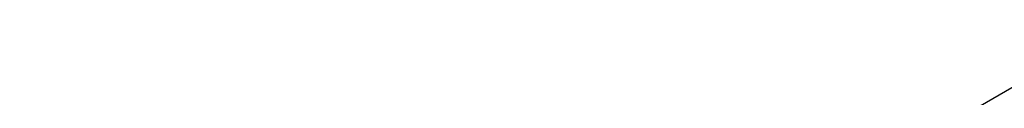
# Model space of a CAD drawing. Header units: inches. Extents: x 0.3 to 33.8, y 0.2 to 21.7.
# Tile 169 of 192: x 30.18865 to 30.2764, y 18.89273 to 18.89863. Entities that reach past the tile are written whole.
import ezdxf

# ---------------------------------------------------------------- set-up
doc = ezdxf.new("R2010")
doc.units = ezdxf.units.IN
doc.header["$MEASUREMENT"] = 0

msp = doc.modelspace()

# ---------------------------------------------------------------- linework, layer by layer
at = {"color": 7, "linetype": 'Continuous', "lineweight": 25}
msp.add_line((30.2858678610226, 18.89863192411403), (30.18865360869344, 18.84251133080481), dxfattribs=at)

doc.saveas('drawing.dxf')
